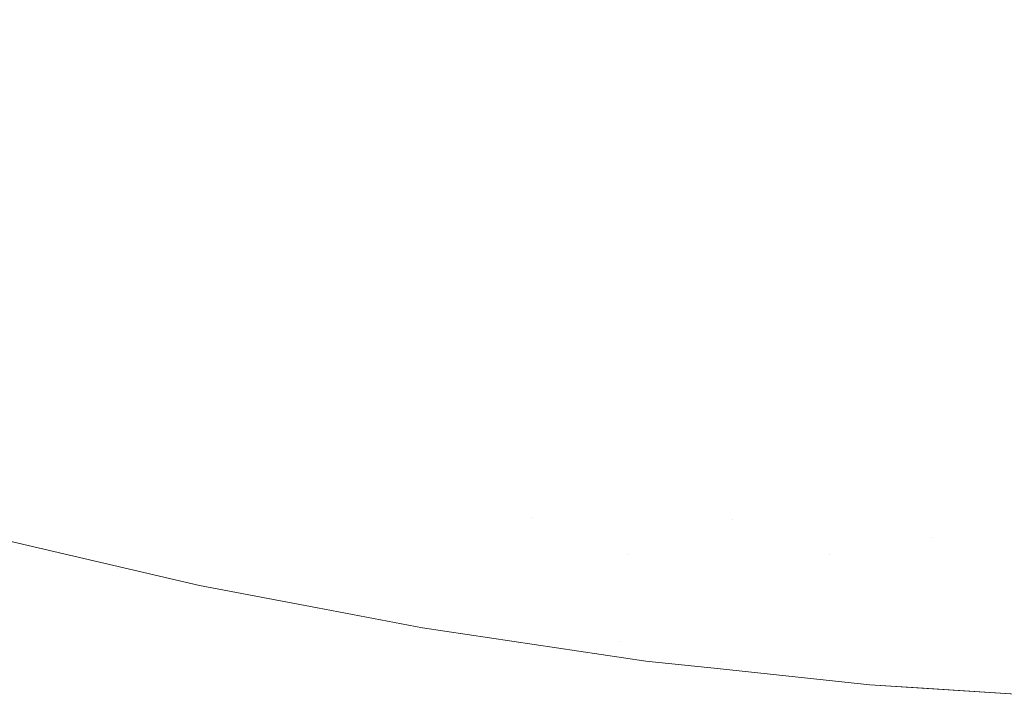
# Model space of a CAD drawing. Header units: centimetres. Extents: x -21.6 to 22.7, y 4.2 to 6.
# Tile 103 of 256: x -6.5762 to -6.5511, y 4.5002 to 4.5177. Entities that reach past the tile are written whole.
import ezdxf

# ---------------------------------------------------------------- set-up
doc = ezdxf.new("R2010")
doc.units = ezdxf.units.CM
doc.header["$LTSCALE"] = 2.54
doc.layers.add('Lucido design-1', color=7, linetype='Continuous')

# ---------------------------------------------------------------- blocks, each defined once
blk = doc.blocks.new('Gruppo-3-1')
at = {"color": 7, "linetype": 'Continuous', "lineweight": 9}
blk.add_3dface([(-21.503423, 5.900212, -2276.22217), (-21.503423, 4.300212, -2276.22217), (22.630348, 4.300212, -2276.22217), (22.630348, 5.900212, -2276.22217)], dxfattribs=at)
for points, invisible_edges in [([(-6.571413, 4.518365, -2276.669608), (-6.571201, 4.519713, -2276.667449), (-6.566534, 4.518741, -2276.667449), (-6.566711, 4.517386, -2276.669608)], 15), ([(-6.571413, 4.518365, -2276.669608), (-6.571616, 4.517075, -2276.671794), (-6.576309, 4.518234, -2276.671794), (-6.576073, 4.519516, -2276.669608)], 15), ([(-6.556994, 4.518742, -2276.665321), (-6.557105, 4.517318, -2276.667449), (-6.561833, 4.517942, -2276.667449), (-6.561685, 4.519362, -2276.665321)], 15), ([(-6.566711, 4.517386, -2276.669608), (-6.566534, 4.518741, -2276.667449), (-6.561833, 4.517942, -2276.667449), (-6.561975, 4.516581, -2276.669608)], 15), ([(-6.552282, 4.518299, -2276.665321), (-6.552356, 4.516871, -2276.667449), (-6.557105, 4.517318, -2276.667449), (-6.556994, 4.518742, -2276.665321)], 15), ([(-6.576534, 4.517012, -2276.674006), (-6.576309, 4.518234, -2276.671794), (-6.571616, 4.517075, -2276.671794), (-6.571809, 4.515845, -2276.674006)], 15), ([(-6.566711, 4.517386, -2276.669608), (-6.566881, 4.516089, -2276.671794), (-6.571616, 4.517075, -2276.671794), (-6.571413, 4.518365, -2276.669608)], 15), ([(-6.547556, 4.518032, -2276.665321), (-6.547593, 4.516602, -2276.667449), (-6.552356, 4.516871, -2276.667449), (-6.552282, 4.518299, -2276.665321)], 15), ([(-6.561975, 4.516581, -2276.669608), (-6.561833, 4.517942, -2276.667449), (-6.557105, 4.517318, -2276.667449), (-6.557212, 4.515952, -2276.669608)], 15), ([(-6.561975, 4.516581, -2276.669608), (-6.562111, 4.515278, -2276.671794), (-6.566881, 4.516089, -2276.671794), (-6.566711, 4.517386, -2276.669608)], 15), ([(-6.557212, 4.515952, -2276.669608), (-6.557105, 4.517318, -2276.667449), (-6.552356, 4.516871, -2276.667449), (-6.552427, 4.515501, -2276.669608)], 15), ([(-6.571809, 4.515845, -2276.674006), (-6.571993, 4.514674, -2276.676241), (-6.576748, 4.515848, -2276.676241), (-6.576534, 4.517012, -2276.674006)], 15), ([(-6.571809, 4.515845, -2276.674006), (-6.571616, 4.517075, -2276.671794), (-6.566881, 4.516089, -2276.671794), (-6.567042, 4.514852, -2276.674006)], 15), ([(-6.552427, 4.515501, -2276.669608), (-6.552356, 4.516871, -2276.667449), (-6.547593, 4.516602, -2276.667449), (-6.547628, 4.515231, -2276.669608)], 15), ([(-6.557212, 4.515952, -2276.669608), (-6.557314, 4.514645, -2276.671794), (-6.562111, 4.515278, -2276.671794), (-6.561975, 4.516581, -2276.669608)], 15), ([(-6.567042, 4.514852, -2276.674006), (-6.566881, 4.516089, -2276.671794), (-6.562111, 4.515278, -2276.671794), (-6.562241, 4.514035, -2276.674006)], 15), ([(-6.552427, 4.515501, -2276.669608), (-6.552495, 4.514191, -2276.671794), (-6.557314, 4.514645, -2276.671794), (-6.557212, 4.515952, -2276.669608)], 15), ([(-6.576951, 4.514744, -2276.678496), (-6.576748, 4.515848, -2276.676241), (-6.571993, 4.514674, -2276.676241), (-6.572168, 4.513563, -2276.678496)], 15), ([(-6.567042, 4.514852, -2276.674006), (-6.567196, 4.513675, -2276.676241), (-6.571993, 4.514674, -2276.676241), (-6.571809, 4.515845, -2276.674006)], 15), ([(-6.547628, 4.515231, -2276.669608), (-6.547662, 4.513919, -2276.671794), (-6.552495, 4.514191, -2276.671794), (-6.552427, 4.515501, -2276.669608)], 15), ([(-6.562241, 4.514035, -2276.674006), (-6.562111, 4.515278, -2276.671794), (-6.557314, 4.514645, -2276.671794), (-6.557411, 4.513398, -2276.674006)], 15), ([(-6.572168, 4.513563, -2276.678496), (-6.572333, 4.512513, -2276.680769), (-6.577143, 4.513701, -2276.680769), (-6.576951, 4.514744, -2276.678496)], 15), ([(-6.562241, 4.514035, -2276.674006), (-6.562364, 4.512853, -2276.676241), (-6.567196, 4.513675, -2276.676241), (-6.567042, 4.514852, -2276.674006)], 15), ([(-6.572168, 4.513563, -2276.678496), (-6.571993, 4.514674, -2276.676241), (-6.567196, 4.513675, -2276.676241), (-6.567342, 4.512558, -2276.678496)], 15), ([(-6.557411, 4.513398, -2276.674006), (-6.557314, 4.514645, -2276.671794), (-6.552495, 4.514191, -2276.671794), (-6.55256, 4.512941, -2276.674006)], 15), ([(-6.55256, 4.512941, -2276.674006), (-6.552495, 4.514191, -2276.671794), (-6.547662, 4.513919, -2276.671794), (-6.547695, 4.512667, -2276.674006)], 15), ([(-6.557411, 4.513398, -2276.674006), (-6.557504, 4.512212, -2276.676241), (-6.562364, 4.512853, -2276.676241), (-6.562241, 4.514035, -2276.674006)], 15), ([(-6.577324, 4.512718, -2276.683058), (-6.577143, 4.513701, -2276.680769), (-6.572333, 4.512513, -2276.680769), (-6.572488, 4.511524, -2276.683058)], 15), ([(-6.567342, 4.512558, -2276.678496), (-6.567196, 4.513675, -2276.676241), (-6.562364, 4.512853, -2276.676241), (-6.562481, 4.511732, -2276.678496)], 15), ([(-6.567342, 4.512558, -2276.678496), (-6.56748, 4.511502, -2276.680769), (-6.572333, 4.512513, -2276.680769), (-6.572168, 4.513563, -2276.678496)], 15), ([(-6.55256, 4.512941, -2276.674006), (-6.552622, 4.511752, -2276.676241), (-6.557504, 4.512212, -2276.676241), (-6.557411, 4.513398, -2276.674006)], 15), ([(-6.547695, 4.512667, -2276.674006), (-6.547726, 4.511476, -2276.676241), (-6.552622, 4.511752, -2276.676241), (-6.55256, 4.512941, -2276.674006)], 15), ([(-6.572488, 4.511524, -2276.683058), (-6.572634, 4.510596, -2276.68536), (-6.577494, 4.511796, -2276.68536), (-6.577324, 4.512718, -2276.683058)], 15), ([(-6.562481, 4.511732, -2276.678496), (-6.562364, 4.512853, -2276.676241), (-6.557504, 4.512212, -2276.676241), (-6.557592, 4.511086, -2276.678496)], 15), ([(-6.572488, 4.511524, -2276.683058), (-6.572333, 4.512513, -2276.680769), (-6.56748, 4.511502, -2276.680769), (-6.56761, 4.510508, -2276.683058)], 15), ([(-6.562481, 4.511732, -2276.678496), (-6.562592, 4.510671, -2276.680769), (-6.56748, 4.511502, -2276.680769), (-6.567342, 4.512558, -2276.678496)], 15), ([(-6.557592, 4.511086, -2276.678496), (-6.557504, 4.512212, -2276.676241), (-6.552622, 4.511752, -2276.676241), (-6.552681, 4.510624, -2276.678496)], 15), ([(-6.577652, 4.510934, -2276.687674), (-6.577494, 4.511796, -2276.68536), (-6.572634, 4.510596, -2276.68536), (-6.572771, 4.509728, -2276.687674)], 15), ([(-6.557592, 4.511086, -2276.678496), (-6.557675, 4.510022, -2276.680769), (-6.562592, 4.510671, -2276.680769), (-6.562481, 4.511732, -2276.678496)], 15), ([(-6.552681, 4.510624, -2276.678496), (-6.552622, 4.511752, -2276.676241), (-6.547726, 4.511476, -2276.676241), (-6.547755, 4.510346, -2276.678496)], 15), ([(-6.56761, 4.510508, -2276.683058), (-6.567732, 4.509575, -2276.68536), (-6.572634, 4.510596, -2276.68536), (-6.572488, 4.511524, -2276.683058)], 15), ([(-6.56761, 4.510508, -2276.683058), (-6.56748, 4.511502, -2276.680769), (-6.562592, 4.510671, -2276.680769), (-6.562696, 4.509672, -2276.683058)], 15), ([(-6.572771, 4.509728, -2276.687674), (-6.572897, 4.508922, -2276.689995), (-6.5778, 4.510132, -2276.689995), (-6.577652, 4.510934, -2276.687674)], 15), ([(-6.552681, 4.510624, -2276.678496), (-6.552736, 4.509557, -2276.680769), (-6.557675, 4.510022, -2276.680769), (-6.557592, 4.511086, -2276.678496)], 15), ([(-6.562696, 4.509672, -2276.683058), (-6.562592, 4.510671, -2276.680769), (-6.557675, 4.510022, -2276.680769), (-6.557753, 4.50902, -2276.683058)], 15), ([(-6.572771, 4.509728, -2276.687674), (-6.572634, 4.510596, -2276.68536), (-6.567732, 4.509575, -2276.68536), (-6.567846, 4.508703, -2276.687674)], 15), ([(-6.562696, 4.509672, -2276.683058), (-6.562794, 4.508735, -2276.68536), (-6.567732, 4.509575, -2276.68536), (-6.56761, 4.510508, -2276.683058)], 15), ([(-6.547755, 4.510346, -2276.678496), (-6.547783, 4.509278, -2276.680769), (-6.552736, 4.509557, -2276.680769), (-6.552681, 4.510624, -2276.678496)], 15), ([(-6.577936, 4.509391, -2276.692323), (-6.5778, 4.510132, -2276.689995), (-6.572897, 4.508922, -2276.689995), (-6.573015, 4.508176, -2276.692323)], 15), ([(-6.557753, 4.50902, -2276.683058), (-6.557675, 4.510022, -2276.680769), (-6.552736, 4.509557, -2276.680769), (-6.552788, 4.508553, -2276.683058)], 15), ([(-6.567846, 4.508703, -2276.687674), (-6.567952, 4.507892, -2276.689995), (-6.572897, 4.508922, -2276.689995), (-6.572771, 4.509728, -2276.687674)], 15), ([(-6.557753, 4.50902, -2276.683058), (-6.557826, 4.508079, -2276.68536), (-6.562794, 4.508735, -2276.68536), (-6.562696, 4.509672, -2276.683058)], 15), ([(-6.567846, 4.508703, -2276.687674), (-6.567732, 4.509575, -2276.68536), (-6.562794, 4.508735, -2276.68536), (-6.562885, 4.507859, -2276.687674)], 15), ([(-6.552788, 4.508553, -2276.683058), (-6.552736, 4.509557, -2276.680769), (-6.547783, 4.509278, -2276.680769), (-6.547809, 4.508272, -2276.683058)], 15), ([(-6.573015, 4.508176, -2276.692323), (-6.573123, 4.50749, -2276.694654), (-6.578062, 4.508709, -2276.694654), (-6.577936, 4.509391, -2276.692323)], 15), ([(-6.573015, 4.508176, -2276.692323), (-6.572897, 4.508922, -2276.689995), (-6.567952, 4.507892, -2276.689995), (-6.56805, 4.507141, -2276.692323)], 15), ([(-6.552788, 4.508553, -2276.683058), (-6.552837, 4.50761, -2276.68536), (-6.557826, 4.508079, -2276.68536), (-6.557753, 4.50902, -2276.683058)], 15), ([(-6.578176, 4.508087, -2276.696987), (-6.578062, 4.508709, -2276.694654), (-6.573123, 4.50749, -2276.694654), (-6.573221, 4.506864, -2276.696987)], 15), ([(-6.562885, 4.507859, -2276.687674), (-6.56297, 4.507045, -2276.689995), (-6.567952, 4.507892, -2276.689995), (-6.567846, 4.508703, -2276.687674)], 15), ([(-6.562885, 4.507859, -2276.687674), (-6.562794, 4.508735, -2276.68536), (-6.557826, 4.508079, -2276.68536), (-6.557895, 4.5072, -2276.687674)], 15), ([(-6.547809, 4.508272, -2276.683058), (-6.547834, 4.507327, -2276.68536), (-6.552837, 4.50761, -2276.68536), (-6.552788, 4.508553, -2276.683058)], 15), ([(-6.56805, 4.507141, -2276.692323), (-6.56814, 4.506452, -2276.694654), (-6.573123, 4.50749, -2276.694654), (-6.573015, 4.508176, -2276.692323)], 15), ([(-6.573221, 4.506864, -2276.696987), (-6.57331, 4.506297, -2276.699319), (-6.57828, 4.507524, -2276.699319), (-6.578176, 4.508087, -2276.696987)], 15), ([(-6.557895, 4.5072, -2276.687674), (-6.557826, 4.508079, -2276.68536), (-6.552837, 4.50761, -2276.68536), (-6.552883, 4.506729, -2276.687674)], 15), ([(-6.56805, 4.507141, -2276.692323), (-6.567952, 4.507892, -2276.689995), (-6.56297, 4.507045, -2276.689995), (-6.563049, 4.506291, -2276.692323)], 15), ([(-6.557895, 4.5072, -2276.687674), (-6.557959, 4.506383, -2276.689995), (-6.56297, 4.507045, -2276.689995), (-6.562885, 4.507859, -2276.687674)], 15), ([(-6.578373, 4.507018, -2276.701649), (-6.57828, 4.507524, -2276.699319), (-6.57331, 4.506297, -2276.699319), (-6.57339, 4.505788, -2276.701649)], 15), ([(-6.573221, 4.506864, -2276.696987), (-6.573123, 4.50749, -2276.694654), (-6.56814, 4.506452, -2276.694654), (-6.568222, 4.505822, -2276.696987)], 15), ([(-6.552883, 4.506729, -2276.687674), (-6.552837, 4.50761, -2276.68536), (-6.547834, 4.507327, -2276.68536), (-6.547857, 4.506445, -2276.687674)], 15), ([(-6.552883, 4.506729, -2276.687674), (-6.552926, 4.505909, -2276.689995), (-6.557959, 4.506383, -2276.689995), (-6.557895, 4.5072, -2276.687674)], 15), ([(-6.57339, 4.505788, -2276.701649), (-6.573461, 4.505337, -2276.703974), (-6.578455, 4.506571, -2276.703974), (-6.578373, 4.507018, -2276.701649)], 15), ([(-6.563049, 4.506291, -2276.692323), (-6.563121, 4.505598, -2276.694654), (-6.56814, 4.506452, -2276.694654), (-6.56805, 4.507141, -2276.692323)], 15), ([(-6.563049, 4.506291, -2276.692323), (-6.56297, 4.507045, -2276.689995), (-6.557959, 4.506383, -2276.689995), (-6.558018, 4.505627, -2276.692323)], 15), ([(-6.568222, 4.505822, -2276.696987), (-6.568297, 4.505252, -2276.699319), (-6.57331, 4.506297, -2276.699319), (-6.573221, 4.506864, -2276.696987)], 15), ([(-6.547857, 4.506445, -2276.687674), (-6.547878, 4.505625, -2276.689995), (-6.552926, 4.505909, -2276.689995), (-6.552883, 4.506729, -2276.687674)], 15), ([(-6.578527, 4.506179, -2276.706291), (-6.578455, 4.506571, -2276.703974), (-6.573461, 4.505337, -2276.703974), (-6.573523, 4.504944, -2276.706291)], 15), ([(-6.568222, 4.505822, -2276.696987), (-6.56814, 4.506452, -2276.694654), (-6.563121, 4.505598, -2276.694654), (-6.563187, 4.504966, -2276.696987)], 15), ([(-6.573523, 4.504944, -2276.706291), (-6.573576, 4.504606, -2276.7086), (-6.578589, 4.505844, -2276.7086), (-6.578527, 4.506179, -2276.706291)], 15), ([(-6.57339, 4.505788, -2276.701649), (-6.57331, 4.506297, -2276.699319), (-6.568297, 4.505252, -2276.699319), (-6.568364, 4.504741, -2276.701649)], 15), ([(-6.558018, 4.505627, -2276.692323), (-6.558072, 4.504932, -2276.694654), (-6.563121, 4.505598, -2276.694654), (-6.563049, 4.506291, -2276.692323)], 15), ([(-6.558018, 4.505627, -2276.692323), (-6.557959, 4.506383, -2276.689995), (-6.552926, 4.505909, -2276.689995), (-6.552965, 4.505152, -2276.692323)], 15), ([(-6.552965, 4.505152, -2276.692323), (-6.552926, 4.505909, -2276.689995), (-6.547878, 4.505625, -2276.689995), (-6.547898, 4.504866, -2276.692323)], 15), ([(-6.578641, 4.505563, -2276.710899), (-6.578589, 4.505844, -2276.7086), (-6.573576, 4.504606, -2276.7086), (-6.57362, 4.504323, -2276.710899)], 15), ([(-6.568364, 4.504741, -2276.701649), (-6.568423, 4.504288, -2276.703974), (-6.573461, 4.505337, -2276.703974), (-6.57339, 4.505788, -2276.701649)], 15), ([(-6.563187, 4.504966, -2276.696987), (-6.563247, 4.504394, -2276.699319), (-6.568297, 4.505252, -2276.699319), (-6.568222, 4.505822, -2276.696987)], 15), ([(-6.57362, 4.504323, -2276.710899), (-6.573656, 4.504094, -2276.713185), (-6.578683, 4.505336, -2276.713185), (-6.578641, 4.505563, -2276.710899)], 15), ([(-6.563187, 4.504966, -2276.696987), (-6.563121, 4.505598, -2276.694654), (-6.558072, 4.504932, -2276.694654), (-6.558122, 4.504298, -2276.696987)], 15), ([(-6.552965, 4.505152, -2276.692323), (-6.553001, 4.504455, -2276.694654), (-6.558072, 4.504932, -2276.694654), (-6.558018, 4.505627, -2276.692323)], 15), ([(-6.573684, 4.503919, -2276.715456), (-6.573704, 4.503795, -2276.717712), (-6.578737, 4.505038, -2276.717712), (-6.578715, 4.505161, -2276.715456)], 15), ([(-6.578715, 4.505161, -2276.715456), (-6.578683, 4.505336, -2276.713185), (-6.573656, 4.504094, -2276.713185), (-6.573684, 4.503919, -2276.715456)], 15), ([(-6.573523, 4.504944, -2276.706291), (-6.573461, 4.505337, -2276.703974), (-6.568423, 4.504288, -2276.703974), (-6.568475, 4.503892, -2276.706291)], 15), ([(-6.568364, 4.504741, -2276.701649), (-6.568297, 4.505252, -2276.699319), (-6.563247, 4.504394, -2276.699319), (-6.5633, 4.50388, -2276.701649)], 15), ([(-6.547898, 4.504866, -2276.692323), (-6.547916, 4.504168, -2276.694654), (-6.553001, 4.504455, -2276.694654), (-6.552965, 4.505152, -2276.692323)], 15), ([(-6.573721, 4.503685, -2276.923745), (-6.573727, 4.503648, -2276.925344), (-6.578764, 4.504891, -2276.925344), (-6.578758, 4.504928, -2276.923745)], 15), ([(-6.573721, 4.503685, -2276.923745), (-6.578758, 4.504928, -2276.923745), (-6.577308, 4.504563, -2276.92217)], 11), ([(-6.578751, 4.504965, -2276.71995), (-6.578737, 4.505038, -2276.717712), (-6.573704, 4.503795, -2276.717712), (-6.573715, 4.503721, -2276.71995)], 15), ([(-6.577308, 4.504563, -2276.72217), (-6.578751, 4.504965, -2276.71995), (-6.573715, 4.503721, -2276.71995)], 11), ([(-6.568475, 4.503892, -2276.706291), (-6.568519, 4.503552, -2276.7086), (-6.573576, 4.504606, -2276.7086), (-6.573523, 4.504944, -2276.706291)], 15), ([(-6.56071, 4.504035, -2276.699319), (-6.563247, 4.504394, -2276.699319), (-6.563187, 4.504966, -2276.696987)], 11), ([(-6.563187, 4.504966, -2276.696987), (-6.558122, 4.504298, -2276.696987), (-6.56071, 4.504035, -2276.699319)], 11), ([(-6.55558, 4.504034, -2276.696987), (-6.558122, 4.504298, -2276.696987), (-6.558072, 4.504932, -2276.694654)], 11), ([(-6.558072, 4.504932, -2276.694654), (-6.553001, 4.504455, -2276.694654), (-6.55558, 4.504034, -2276.696987)], 11), ([(-6.578815, 4.504618, -2276.930287), (-6.578793, 4.504738, -2276.928615), (-6.573751, 4.503493, -2276.928615), (-6.57377, 4.503373, -2276.930287)], 15), ([(-6.573737, 4.503584, -2276.926967), (-6.573751, 4.503493, -2276.928615), (-6.578793, 4.504738, -2276.928615), (-6.578776, 4.504828, -2276.926967)], 15), ([(-6.578776, 4.504828, -2276.926967), (-6.578764, 4.504891, -2276.925344), (-6.573727, 4.503648, -2276.925344), (-6.573737, 4.503584, -2276.926967)], 15), ([(-6.5633, 4.50388, -2276.701649), (-6.563348, 4.503425, -2276.703974), (-6.568423, 4.504288, -2276.703974), (-6.568364, 4.504741, -2276.701649)], 15), ([(-6.578875, 4.504289, -2276.933702), (-6.578842, 4.504469, -2276.931982), (-6.573793, 4.503223, -2276.931982), (-6.573822, 4.503042, -2276.933702)], 15), ([(-6.57377, 4.503373, -2276.930287), (-6.573793, 4.503223, -2276.931982), (-6.578842, 4.504469, -2276.931982), (-6.578815, 4.504618, -2276.930287)], 15), ([(-6.577308, 4.504563, -2276.92217), (-6.571642, 4.503241, -2276.92217), (-6.573721, 4.503685, -2276.923745)], 10), ([(-6.577308, 4.504563, -2276.92217), (-6.577308, 4.504563, -2276.72217), (-6.571642, 4.503241, -2276.72217), (-6.571642, 4.503241, -2276.92217)], 5), ([(-6.573715, 4.503721, -2276.71995), (-6.571642, 4.503241, -2276.72217), (-6.577308, 4.504563, -2276.72217)], 9), ([(-6.57362, 4.504323, -2276.710899), (-6.573576, 4.504606, -2276.7086), (-6.568519, 4.503552, -2276.7086), (-6.568556, 4.503268, -2276.710899)], 15), ([(-6.560757, 4.50352, -2276.701649), (-6.5633, 4.50388, -2276.701649), (-6.563247, 4.504394, -2276.699319), (-6.56071, 4.504035, -2276.699319)], 15), ([(-6.553001, 4.504455, -2276.694654), (-6.553034, 4.503819, -2276.696987), (-6.55558, 4.504034, -2276.696987)], 11), ([(-6.550485, 4.503651, -2276.696987), (-6.553034, 4.503819, -2276.696987), (-6.553001, 4.504455, -2276.694654)], 11), ([(-6.553001, 4.504455, -2276.694654), (-6.547916, 4.504168, -2276.694654), (-6.550485, 4.503651, -2276.696987)], 11), ([(-6.573822, 4.503042, -2276.933702), (-6.573856, 4.502827, -2276.935444), (-6.578914, 4.504077, -2276.935444), (-6.578875, 4.504289, -2276.933702)], 15), ([(-6.568556, 4.503268, -2276.710899), (-6.568586, 4.503038, -2276.713185), (-6.573656, 4.504094, -2276.713185), (-6.57362, 4.504323, -2276.710899)], 15), ([(-6.568475, 4.503892, -2276.706291), (-6.568423, 4.504288, -2276.703974), (-6.563348, 4.503425, -2276.703974), (-6.563389, 4.503027, -2276.706291)], 15), ([(-6.558122, 4.504298, -2276.696987), (-6.558167, 4.503723, -2276.699319), (-6.56071, 4.504035, -2276.699319)], 11), ([(-6.555618, 4.503459, -2276.699319), (-6.558167, 4.503723, -2276.699319), (-6.558122, 4.504298, -2276.696987), (-6.55558, 4.504034, -2276.696987)], 15), ([(-6.57896, 4.50383, -2276.93721), (-6.578914, 4.504077, -2276.935444), (-6.573856, 4.502827, -2276.935444), (-6.573895, 4.502579, -2276.93721)], 15), ([(-6.568609, 4.502861, -2276.715456), (-6.568625, 4.502737, -2276.717712), (-6.573704, 4.503795, -2276.717712), (-6.573684, 4.503919, -2276.715456)], 15), ([(-6.573684, 4.503919, -2276.715456), (-6.573656, 4.504094, -2276.713185), (-6.568586, 4.503038, -2276.713185), (-6.568609, 4.502861, -2276.715456)], 15), ([(-6.563389, 4.503027, -2276.706291), (-6.563425, 4.502686, -2276.7086), (-6.568519, 4.503552, -2276.7086), (-6.568475, 4.503892, -2276.706291)], 15), ([(-6.56071, 4.504035, -2276.699319), (-6.558167, 4.503723, -2276.699319), (-6.558207, 4.503208, -2276.701649), (-6.560757, 4.50352, -2276.701649)], 15), ([(-6.55558, 4.504034, -2276.696987), (-6.553034, 4.503819, -2276.696987), (-6.553064, 4.503243, -2276.699319), (-6.555618, 4.503459, -2276.699319)], 15), ([(-6.573895, 4.502579, -2276.93721), (-6.573939, 4.502296, -2276.938998), (-6.579012, 4.503548, -2276.938998), (-6.57896, 4.50383, -2276.93721)], 15), ([(-6.573737, 4.503584, -2276.926967), (-6.573727, 4.503648, -2276.925344), (-6.568645, 4.502589, -2276.925344), (-6.568653, 4.502525, -2276.926967)], 15), ([(-6.56864, 4.502626, -2276.923745), (-6.568645, 4.502589, -2276.925344), (-6.573727, 4.503648, -2276.925344), (-6.573721, 4.503685, -2276.923745)], 15), ([(-6.56864, 4.502626, -2276.923745), (-6.573721, 4.503685, -2276.923745), (-6.571642, 4.503241, -2276.92217)], 11), ([(-6.573715, 4.503721, -2276.71995), (-6.573704, 4.503795, -2276.717712), (-6.568625, 4.502737, -2276.717712), (-6.568635, 4.502663, -2276.71995)], 15), ([(-6.571642, 4.503241, -2276.72217), (-6.573715, 4.503721, -2276.71995), (-6.568635, 4.502663, -2276.71995)], 11), ([(-6.560798, 4.503064, -2276.703974), (-6.563348, 4.503425, -2276.703974), (-6.5633, 4.50388, -2276.701649), (-6.560757, 4.50352, -2276.701649)], 15), ([(-6.555651, 4.502943, -2276.701649), (-6.558207, 4.503208, -2276.701649), (-6.558167, 4.503723, -2276.699319), (-6.555618, 4.503459, -2276.699319)], 15), ([(-6.550507, 4.503074, -2276.699319), (-6.553064, 4.503243, -2276.699319), (-6.553034, 4.503819, -2276.696987), (-6.550485, 4.503651, -2276.696987)], 15), ([(-6.57907, 4.50323, -2276.940809), (-6.579012, 4.503548, -2276.938998), (-6.573939, 4.502296, -2276.938998), (-6.57399, 4.501975, -2276.940809)], 15), ([(-6.57377, 4.503373, -2276.930287), (-6.573751, 4.503493, -2276.928615), (-6.568665, 4.502433, -2276.928615), (-6.568681, 4.502313, -2276.930287)], 15), ([(-6.568653, 4.502525, -2276.926967), (-6.568665, 4.502433, -2276.928615), (-6.573751, 4.503493, -2276.928615), (-6.573737, 4.503584, -2276.926967)], 15), ([(-6.568556, 4.503268, -2276.710899), (-6.568519, 4.503552, -2276.7086), (-6.563425, 4.502686, -2276.7086), (-6.563454, 4.502401, -2276.710899)], 15), ([(-6.560835, 4.502666, -2276.706291), (-6.563389, 4.503027, -2276.706291), (-6.563348, 4.503425, -2276.703974), (-6.560798, 4.503064, -2276.703974)], 15), ([(-6.560757, 4.50352, -2276.701649), (-6.558207, 4.503208, -2276.701649), (-6.558243, 4.502751, -2276.703974), (-6.560798, 4.503064, -2276.703974)], 15), ([(-6.555618, 4.503459, -2276.699319), (-6.553064, 4.503243, -2276.699319), (-6.553091, 4.502726, -2276.701649), (-6.555651, 4.502943, -2276.701649)], 15), ([(-6.57399, 4.501975, -2276.940809), (-6.574046, 4.501616, -2276.942641), (-6.579136, 4.502873, -2276.942641), (-6.57907, 4.50323, -2276.940809)], 15), ([(-6.573822, 4.503042, -2276.933702), (-6.573793, 4.503223, -2276.931982), (-6.568701, 4.502162, -2276.931982), (-6.568724, 4.50198, -2276.933702)], 15), ([(-6.568681, 4.502313, -2276.930287), (-6.568701, 4.502162, -2276.931982), (-6.573793, 4.503223, -2276.931982), (-6.57377, 4.503373, -2276.930287)], 15), ([(-6.571642, 4.503241, -2276.92217), (-6.568633, 4.502668, -2276.92217), (-6.56864, 4.502626, -2276.923745)], 10), ([(-6.568633, 4.502668, -2276.92217), (-6.571642, 4.503241, -2276.92217), (-6.571642, 4.503241, -2276.72217), (-6.568633, 4.502668, -2276.72217)], 10), ([(-6.568635, 4.502663, -2276.71995), (-6.568633, 4.502668, -2276.72217), (-6.571642, 4.503241, -2276.72217)], 9), ([(-6.563454, 4.502401, -2276.710899), (-6.563478, 4.50217, -2276.713185), (-6.568586, 4.503038, -2276.713185), (-6.568556, 4.503268, -2276.710899)], 15), ([(-6.555681, 4.502486, -2276.703974), (-6.558243, 4.502751, -2276.703974), (-6.558207, 4.503208, -2276.701649), (-6.555651, 4.502943, -2276.701649)], 15), ([(-6.550527, 4.502557, -2276.701649), (-6.553091, 4.502726, -2276.701649), (-6.553064, 4.503243, -2276.699319), (-6.550507, 4.503074, -2276.699319)], 15), ([(-6.568724, 4.50198, -2276.933702), (-6.568752, 4.501764, -2276.935444), (-6.573856, 4.502827, -2276.935444), (-6.573822, 4.503042, -2276.933702)], 15), ([(-6.568609, 4.502861, -2276.715456), (-6.568586, 4.503038, -2276.713185), (-6.563478, 4.50217, -2276.713185), (-6.563497, 4.501992, -2276.715456)], 15), ([(-6.560866, 4.502324, -2276.7086), (-6.563425, 4.502686, -2276.7086), (-6.563389, 4.503027, -2276.706291), (-6.560835, 4.502666, -2276.706291)], 15), ([(-6.560798, 4.503064, -2276.703974), (-6.558243, 4.502751, -2276.703974), (-6.558274, 4.502352, -2276.706291), (-6.560835, 4.502666, -2276.706291)], 15), ([(-6.555651, 4.502943, -2276.701649), (-6.553091, 4.502726, -2276.701649), (-6.553115, 4.502268, -2276.703974), (-6.555681, 4.502486, -2276.703974)], 15), ([(-6.579209, 4.502477, -2276.944493), (-6.579136, 4.502873, -2276.942641), (-6.574046, 4.501616, -2276.942641), (-6.574109, 4.501217, -2276.944493)], 15), ([(-6.573895, 4.502579, -2276.93721), (-6.573856, 4.502827, -2276.935444), (-6.568752, 4.501764, -2276.935444), (-6.568785, 4.501515, -2276.93721)], 15), ([(-6.56864, 4.502626, -2276.923745), (-6.568633, 4.502668, -2276.92217), (-6.565961, 4.502159, -2276.92217)], 9), ([(-6.568635, 4.502663, -2276.71995), (-6.568625, 4.502737, -2276.717712), (-6.56351, 4.501867, -2276.717712), (-6.563518, 4.501793, -2276.71995)], 15), ([(-6.565961, 4.502159, -2276.72217), (-6.568633, 4.502668, -2276.72217), (-6.568635, 4.502663, -2276.71995)], 10), ([(-6.568635, 4.502663, -2276.71995), (-6.563518, 4.501793, -2276.71995), (-6.565961, 4.502159, -2276.72217)], 11), ([(-6.568633, 4.502668, -2276.72217), (-6.565961, 4.502159, -2276.72217), (-6.565961, 4.502159, -2276.92217), (-6.568633, 4.502668, -2276.92217)], 10), ([(-6.563497, 4.501992, -2276.715456), (-6.56351, 4.501867, -2276.717712), (-6.568625, 4.502737, -2276.717712), (-6.568609, 4.502861, -2276.715456)], 15), ([(-6.560892, 4.502038, -2276.710899), (-6.563454, 4.502401, -2276.710899), (-6.563425, 4.502686, -2276.7086), (-6.560866, 4.502324, -2276.7086)], 15), ([(-6.560835, 4.502666, -2276.706291), (-6.558274, 4.502352, -2276.706291), (-6.5583, 4.50201, -2276.7086), (-6.560866, 4.502324, -2276.7086)], 15), ([(-6.555707, 4.502086, -2276.706291), (-6.558274, 4.502352, -2276.706291), (-6.558243, 4.502751, -2276.703974), (-6.555681, 4.502486, -2276.703974)], 15), ([(-6.550545, 4.502099, -2276.703974), (-6.553115, 4.502268, -2276.703974), (-6.553091, 4.502726, -2276.701649), (-6.550527, 4.502557, -2276.701649)], 15), ([(-6.574109, 4.501217, -2276.944493), (-6.574178, 4.500777, -2276.946366), (-6.579289, 4.502039, -2276.946366), (-6.579209, 4.502477, -2276.944493)], 15), ([(-6.568785, 4.501515, -2276.93721), (-6.568822, 4.50123, -2276.938998), (-6.573939, 4.502296, -2276.938998), (-6.573895, 4.502579, -2276.93721)], 15), ([(-6.568681, 4.502313, -2276.930287), (-6.568665, 4.502433, -2276.928615), (-6.563542, 4.501562, -2276.928615), (-6.563554, 4.501441, -2276.930287)], 15), ([(-6.563532, 4.501654, -2276.926967), (-6.563542, 4.501562, -2276.928615), (-6.568665, 4.502433, -2276.928615), (-6.568653, 4.502525, -2276.926967)], 15), ([(-6.568653, 4.502525, -2276.926967), (-6.568645, 4.502589, -2276.925344), (-6.563526, 4.501718, -2276.925344), (-6.563532, 4.501654, -2276.926967)], 15), ([(-6.563522, 4.501756, -2276.923745), (-6.563526, 4.501718, -2276.925344), (-6.568645, 4.502589, -2276.925344), (-6.56864, 4.502626, -2276.923745)], 15), ([(-6.565961, 4.502159, -2276.92217), (-6.563522, 4.501756, -2276.923745), (-6.56864, 4.502626, -2276.923745)], 11), ([(-6.560913, 4.501807, -2276.713185), (-6.563478, 4.50217, -2276.713185), (-6.563454, 4.502401, -2276.710899), (-6.560892, 4.502038, -2276.710899)], 15), ([(-6.555681, 4.502486, -2276.703974), (-6.553115, 4.502268, -2276.703974), (-6.553136, 4.501868, -2276.706291), (-6.555707, 4.502086, -2276.706291)], 15), ([(-6.57399, 4.501975, -2276.940809), (-6.573939, 4.502296, -2276.938998), (-6.568822, 4.50123, -2276.938998), (-6.568864, 4.500908, -2276.940809)], 15), ([(-6.568724, 4.50198, -2276.933702), (-6.568701, 4.502162, -2276.931982), (-6.56357, 4.50129, -2276.931982), (-6.563589, 4.501106, -2276.933702)], 15), ([(-6.563554, 4.501441, -2276.930287), (-6.56357, 4.50129, -2276.931982), (-6.568701, 4.502162, -2276.931982), (-6.568681, 4.502313, -2276.930287)], 15), ([(-6.563522, 4.501756, -2276.923745), (-6.565961, 4.502159, -2276.92217), (-6.560268, 4.501316, -2276.92217)], 9), ([(-6.565961, 4.502159, -2276.92217), (-6.565961, 4.502159, -2276.72217), (-6.560268, 4.501316, -2276.72217), (-6.560268, 4.501316, -2276.92217)], 5), ([(-6.560268, 4.501316, -2276.72217), (-6.565961, 4.502159, -2276.72217), (-6.563518, 4.501793, -2276.71995)], 10), ([(-6.563497, 4.501992, -2276.715456), (-6.563478, 4.50217, -2276.713185), (-6.560913, 4.501807, -2276.713185)], 11), ([(-6.560866, 4.502324, -2276.7086), (-6.5583, 4.50201, -2276.7086), (-6.558323, 4.501723, -2276.710899), (-6.560892, 4.502038, -2276.710899)], 15), ([(-6.555729, 4.501744, -2276.7086), (-6.5583, 4.50201, -2276.7086), (-6.558274, 4.502352, -2276.706291), (-6.555707, 4.502086, -2276.706291)], 15), ([(-6.550561, 4.501699, -2276.706291), (-6.553136, 4.501868, -2276.706291), (-6.553115, 4.502268, -2276.703974), (-6.550545, 4.502099, -2276.703974)], 15), ([(-6.579377, 4.501559, -2276.948259), (-6.579289, 4.502039, -2276.946366), (-6.574178, 4.500777, -2276.946366), (-6.574254, 4.500294, -2276.948259)], 15), ([(-6.568864, 4.500908, -2276.940809), (-6.568912, 4.500547, -2276.942641), (-6.574046, 4.501616, -2276.942641), (-6.57399, 4.501975, -2276.940809)], 15), ([(-6.563589, 4.501106, -2276.933702), (-6.563612, 4.50089, -2276.935444), (-6.568752, 4.501764, -2276.935444), (-6.568724, 4.50198, -2276.933702)], 15), ([(-6.558355, 4.501314, -2276.715456), (-6.558365, 4.501188, -2276.717712), (-6.56351, 4.501867, -2276.717712), (-6.563497, 4.501992, -2276.715456)], 15), ([(-6.558355, 4.501314, -2276.715456), (-6.563497, 4.501992, -2276.715456), (-6.560913, 4.501807, -2276.713185)], 11), ([(-6.560892, 4.502038, -2276.710899), (-6.558323, 4.501723, -2276.710899), (-6.558341, 4.501492, -2276.713185), (-6.560913, 4.501807, -2276.713185)], 15), ([(-6.555748, 4.501457, -2276.710899), (-6.558323, 4.501723, -2276.710899), (-6.5583, 4.50201, -2276.7086), (-6.555729, 4.501744, -2276.7086)], 15), ([(-6.555707, 4.502086, -2276.706291), (-6.553136, 4.501868, -2276.706291), (-6.553154, 4.501525, -2276.7086), (-6.555729, 4.501744, -2276.7086)], 15), ([(-6.568785, 4.501515, -2276.93721), (-6.568752, 4.501764, -2276.935444), (-6.563612, 4.50089, -2276.935444), (-6.563638, 4.50064, -2276.93721)], 15), ([(-6.558381, 4.500974, -2276.926967), (-6.558389, 4.500882, -2276.928615), (-6.563542, 4.501562, -2276.928615), (-6.563532, 4.501654, -2276.926967)], 15), ([(-6.563532, 4.501654, -2276.926967), (-6.563526, 4.501718, -2276.925344), (-6.558376, 4.501039, -2276.925344), (-6.558381, 4.500974, -2276.926967)], 15), ([(-6.558373, 4.501077, -2276.923745), (-6.558376, 4.501039, -2276.925344), (-6.563526, 4.501718, -2276.925344), (-6.563522, 4.501756, -2276.923745)], 15), ([(-6.560268, 4.501316, -2276.92217), (-6.558373, 4.501077, -2276.923745), (-6.563522, 4.501756, -2276.923745)], 11), ([(-6.563518, 4.501793, -2276.71995), (-6.56351, 4.501867, -2276.717712), (-6.558365, 4.501188, -2276.717712), (-6.55837, 4.501114, -2276.71995)], 15), ([(-6.563518, 4.501793, -2276.71995), (-6.55837, 4.501114, -2276.71995), (-6.560268, 4.501316, -2276.72217)], 11), ([(-6.560913, 4.501807, -2276.713185), (-6.558341, 4.501492, -2276.713185), (-6.558355, 4.501314, -2276.715456)], 11), ([(-6.555763, 4.501225, -2276.713185), (-6.558341, 4.501492, -2276.713185), (-6.558323, 4.501723, -2276.710899), (-6.555748, 4.501457, -2276.710899)], 15), ([(-6.555729, 4.501744, -2276.7086), (-6.553154, 4.501525, -2276.7086), (-6.553169, 4.501238, -2276.710899), (-6.555748, 4.501457, -2276.710899)], 15), ([(-6.550574, 4.501356, -2276.7086), (-6.553154, 4.501525, -2276.7086), (-6.553136, 4.501868, -2276.706291), (-6.550561, 4.501699, -2276.706291)], 15), ([(-6.574254, 4.500294, -2276.948259), (-6.574337, 4.499767, -2276.95017), (-6.579474, 4.501035, -2276.95017), (-6.579377, 4.501559, -2276.948259)], 15), ([(-6.574109, 4.501217, -2276.944493), (-6.574046, 4.501616, -2276.942641), (-6.568912, 4.500547, -2276.942641), (-6.568964, 4.500146, -2276.944493)], 15), ([(-6.563638, 4.50064, -2276.93721), (-6.563668, 4.500353, -2276.938998), (-6.568822, 4.50123, -2276.938998), (-6.568785, 4.501515, -2276.93721)], 15), ([(-6.558398, 4.50076, -2276.930287), (-6.55841, 4.500609, -2276.931982), (-6.56357, 4.50129, -2276.931982), (-6.563554, 4.501441, -2276.930287)], 15), ([(-6.563554, 4.501441, -2276.930287), (-6.563542, 4.501562, -2276.928615), (-6.558389, 4.500882, -2276.928615), (-6.558398, 4.50076, -2276.930287)], 15), ([(-6.555775, 4.501046, -2276.715456), (-6.558355, 4.501314, -2276.715456), (-6.558341, 4.501492, -2276.713185), (-6.555763, 4.501225, -2276.713185)], 15), ([(-6.555748, 4.501457, -2276.710899), (-6.553169, 4.501238, -2276.710899), (-6.553181, 4.501006, -2276.713185), (-6.555763, 4.501225, -2276.713185)], 15), ([(-6.550585, 4.501068, -2276.710899), (-6.553169, 4.501238, -2276.710899), (-6.553154, 4.501525, -2276.7086), (-6.550574, 4.501356, -2276.7086)], 15), ([(-6.568964, 4.500146, -2276.944493), (-6.569022, 4.499703, -2276.946366), (-6.574178, 4.500777, -2276.946366), (-6.574109, 4.501217, -2276.944493)], 15), ([(-6.568864, 4.500908, -2276.940809), (-6.568822, 4.50123, -2276.938998), (-6.563668, 4.500353, -2276.938998), (-6.563702, 4.50003, -2276.940809)], 15), ([(-6.563589, 4.501106, -2276.933702), (-6.56357, 4.50129, -2276.931982), (-6.55841, 4.500609, -2276.931982), (-6.558424, 4.500425, -2276.933702)], 15), ([(-6.560268, 4.501316, -2276.92217), (-6.55837, 4.501115, -2276.92217), (-6.558373, 4.501077, -2276.923745)], 10), ([(-6.55837, 4.501115, -2276.92217), (-6.560268, 4.501316, -2276.92217), (-6.560268, 4.501316, -2276.72217), (-6.55837, 4.501115, -2276.72217)], 10), ([(-6.55837, 4.501114, -2276.71995), (-6.55837, 4.501115, -2276.72217), (-6.560268, 4.501316, -2276.72217)], 9), ([(-6.55837, 4.501114, -2276.71995), (-6.558365, 4.501188, -2276.717712), (-6.555783, 4.500921, -2276.717712)], 11), ([(-6.555783, 4.500921, -2276.717712), (-6.558365, 4.501188, -2276.717712), (-6.558355, 4.501314, -2276.715456), (-6.555775, 4.501046, -2276.715456)], 15), ([(-6.555763, 4.501225, -2276.713185), (-6.553181, 4.501006, -2276.713185), (-6.55319, 4.500827, -2276.715456), (-6.555775, 4.501046, -2276.715456)], 15), ([(-6.550595, 4.500836, -2276.713185), (-6.553181, 4.501006, -2276.713185), (-6.553169, 4.501238, -2276.710899), (-6.550585, 4.501068, -2276.710899)], 15), ([(-6.579579, 4.500465, -2276.952099), (-6.579474, 4.501035, -2276.95017), (-6.574337, 4.499767, -2276.95017), (-6.574427, 4.499193, -2276.952099)], 15), ([(-6.563702, 4.50003, -2276.940809), (-6.563739, 4.499667, -2276.942641), (-6.568912, 4.500547, -2276.942641), (-6.568864, 4.500908, -2276.940809)], 15), ([(-6.563638, 4.50064, -2276.93721), (-6.563612, 4.50089, -2276.935444), (-6.558441, 4.500208, -2276.935444), (-6.558461, 4.499956, -2276.93721)], 15), ([(-6.558424, 4.500425, -2276.933702), (-6.558441, 4.500208, -2276.935444), (-6.563612, 4.50089, -2276.935444), (-6.563589, 4.501106, -2276.933702)], 15), ([(-6.558398, 4.50076, -2276.930287), (-6.558389, 4.500882, -2276.928615), (-6.553213, 4.500395, -2276.928615), (-6.553219, 4.500273, -2276.930287)], 15), ([(-6.553208, 4.500487, -2276.926967), (-6.553213, 4.500395, -2276.928615), (-6.558389, 4.500882, -2276.928615), (-6.558381, 4.500974, -2276.926967)], 15), ([(-6.558381, 4.500974, -2276.926967), (-6.558376, 4.501039, -2276.925344), (-6.553204, 4.500552, -2276.925344), (-6.553208, 4.500487, -2276.926967)], 15), ([(-6.553202, 4.50059, -2276.923745), (-6.553204, 4.500552, -2276.925344), (-6.558376, 4.501039, -2276.925344), (-6.558373, 4.501077, -2276.923745)], 15), ([(-6.558373, 4.501077, -2276.923745), (-6.55837, 4.501115, -2276.92217), (-6.554563, 4.500711, -2276.92217)], 9), ([(-6.554563, 4.500711, -2276.92217), (-6.553202, 4.50059, -2276.923745), (-6.558373, 4.501077, -2276.923745)], 11), ([(-6.55837, 4.501115, -2276.72217), (-6.554563, 4.500711, -2276.72217), (-6.554563, 4.500711, -2276.92217), (-6.55837, 4.501115, -2276.92217)], 10), ([(-6.554563, 4.500711, -2276.72217), (-6.55837, 4.501115, -2276.72217), (-6.55837, 4.501114, -2276.71995)], 10), ([(-6.55837, 4.501114, -2276.71995), (-6.5532, 4.500627, -2276.71995), (-6.554563, 4.500711, -2276.72217)], 11), ([(-6.5532, 4.500627, -2276.71995), (-6.55837, 4.501114, -2276.71995), (-6.555783, 4.500921, -2276.717712)], 11), ([(-6.555775, 4.501046, -2276.715456), (-6.55319, 4.500827, -2276.715456), (-6.553197, 4.500701, -2276.717712), (-6.555783, 4.500921, -2276.717712)], 15), ([(-6.555783, 4.500921, -2276.717712), (-6.553197, 4.500701, -2276.717712), (-6.5532, 4.500627, -2276.71995)], 11), ([(-6.550601, 4.500657, -2276.715456), (-6.55319, 4.500827, -2276.715456), (-6.553181, 4.501006, -2276.713185), (-6.550595, 4.500836, -2276.713185)], 15), ([(-6.574254, 4.500294, -2276.948259), (-6.574178, 4.500777, -2276.946366), (-6.569022, 4.499703, -2276.946366), (-6.569085, 4.499217, -2276.948259)], 15), ([(-6.558461, 4.499956, -2276.93721), (-6.558483, 4.499669, -2276.938998), (-6.563668, 4.500353, -2276.938998), (-6.563638, 4.50064, -2276.93721)], 15), ([(-6.553219, 4.500273, -2276.930287), (-6.553227, 4.500121, -2276.931982), (-6.55841, 4.500609, -2276.931982), (-6.558398, 4.50076, -2276.930287)], 15), ([(-6.553202, 4.50059, -2276.923745), (-6.554563, 4.500711, -2276.92217), (-6.548847, 4.500343, -2276.92217)], 9), ([(-6.554563, 4.500711, -2276.92217), (-6.554563, 4.500711, -2276.72217), (-6.5532, 4.500624, -2276.72217)], 9), ([(-6.5532, 4.500624, -2276.72217), (-6.548847, 4.500343, -2276.72217), (-6.548847, 4.500343, -2276.92217), (-6.554563, 4.500711, -2276.92217)], 10), ([(-6.5532, 4.500627, -2276.71995), (-6.5532, 4.500624, -2276.72217), (-6.554563, 4.500711, -2276.72217)], 9), ([(-6.550609, 4.500456, -2276.71995), (-6.5532, 4.500627, -2276.71995), (-6.553197, 4.500701, -2276.717712), (-6.550606, 4.500531, -2276.717712)], 15), ([(-6.550606, 4.500531, -2276.717712), (-6.553197, 4.500701, -2276.717712), (-6.55319, 4.500827, -2276.715456), (-6.550601, 4.500657, -2276.715456)], 15), ([(-6.574427, 4.499193, -2276.952099), (-6.574525, 4.498572, -2276.954044), (-6.579692, 4.499848, -2276.954044), (-6.579579, 4.500465, -2276.952099)], 15), ([(-6.568964, 4.500146, -2276.944493), (-6.568912, 4.500547, -2276.942641), (-6.563739, 4.499667, -2276.942641), (-6.563781, 4.499265, -2276.944493)], 15), ([(-6.553236, 4.499936, -2276.933702), (-6.553248, 4.499719, -2276.935444), (-6.558441, 4.500208, -2276.935444), (-6.558424, 4.500425, -2276.933702)], 15), ([(-6.558424, 4.500425, -2276.933702), (-6.55841, 4.500609, -2276.931982), (-6.553227, 4.500121, -2276.931982), (-6.553236, 4.499936, -2276.933702)], 15), ([(-6.553219, 4.500273, -2276.930287), (-6.553213, 4.500395, -2276.928615), (-6.548021, 4.500102, -2276.928615), (-6.548025, 4.49998, -2276.930287)], 15), ([(-6.548019, 4.500195, -2276.926967), (-6.548021, 4.500102, -2276.928615), (-6.553213, 4.500395, -2276.928615), (-6.553208, 4.500487, -2276.926967)], 15), ([(-6.553208, 4.500487, -2276.926967), (-6.553204, 4.500552, -2276.925344), (-6.548017, 4.500259, -2276.925344), (-6.548019, 4.500195, -2276.926967)], 15), ([(-6.548016, 4.500297, -2276.923745), (-6.548017, 4.500259, -2276.925344), (-6.553204, 4.500552, -2276.925344), (-6.553202, 4.50059, -2276.923745)], 15), ([(-6.548847, 4.500343, -2276.92217), (-6.548016, 4.500297, -2276.923745), (-6.553202, 4.50059, -2276.923745)], 11), ([(-6.548847, 4.500343, -2276.72217), (-6.5532, 4.500624, -2276.72217), (-6.5532, 4.500627, -2276.71995), (-6.550609, 4.500456, -2276.71995)], 14), ([(-6.569085, 4.499217, -2276.948259), (-6.569155, 4.498687, -2276.95017), (-6.574337, 4.499767, -2276.95017), (-6.574254, 4.500294, -2276.948259)], 15), ([(-6.563702, 4.50003, -2276.940809), (-6.563668, 4.500353, -2276.938998), (-6.558483, 4.499669, -2276.938998), (-6.558509, 4.499344, -2276.940809)], 15), ([(-6.548025, 4.49998, -2276.930287), (-6.548028, 4.499827, -2276.931982), (-6.553227, 4.500121, -2276.931982), (-6.553219, 4.500273, -2276.930287)], 15)]:
    blk.add_3dface(points, dxfattribs=dict(at, invisible_edges=invisible_edges))
blk = doc.blocks.new('Gruppo-4-1')
at = {"color": 7}
blk.add_blockref('Gruppo-3-1', (0, 0), dxfattribs=at)

msp = doc.modelspace()

# ---------------------------------------------------------------- block references
at = {"layer": 'Lucido design-1', "color": 7}
msp.add_blockref('Gruppo-4-1', (0, 0), dxfattribs=at)

doc.saveas('drawing.dxf')
